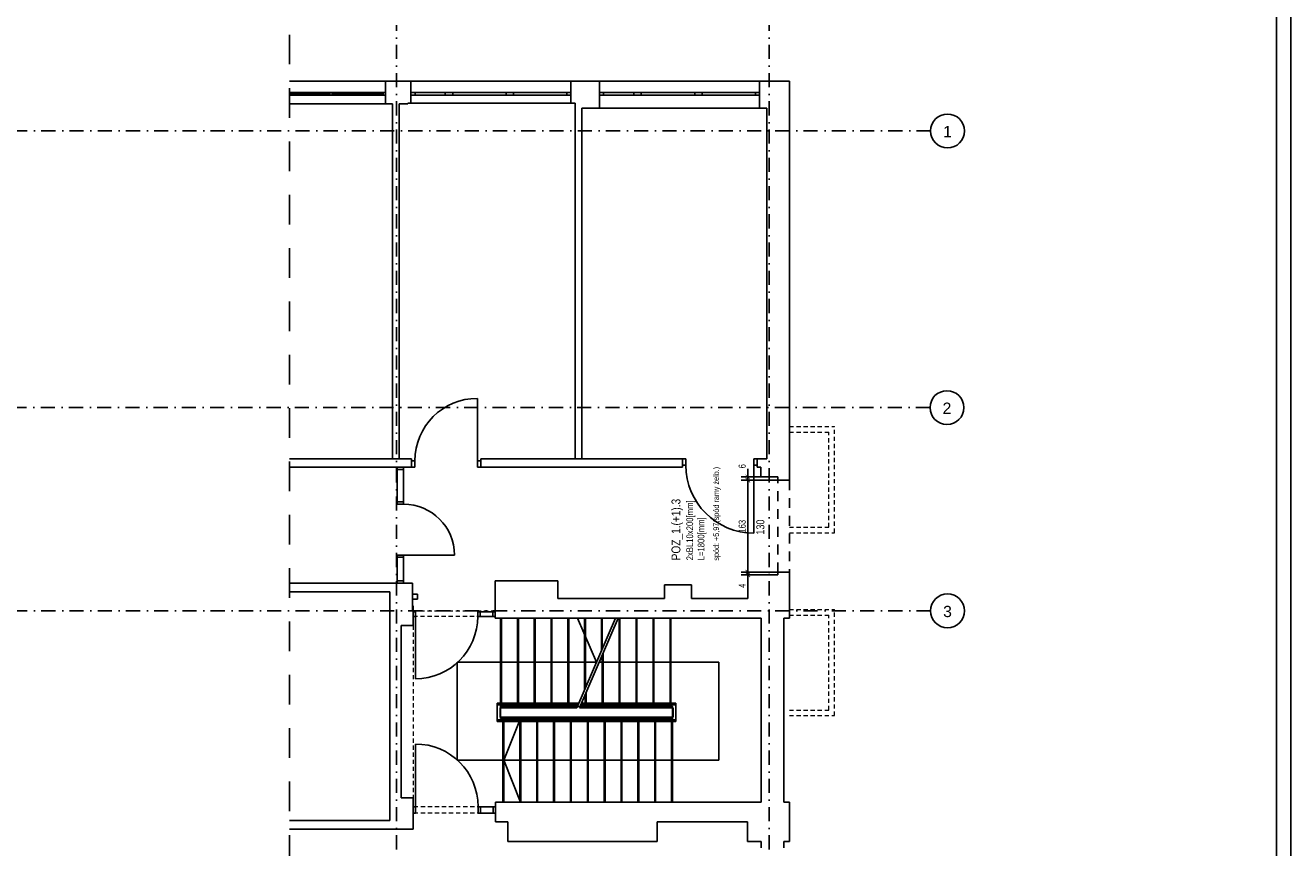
# Model space of a CAD drawing. Header units: metres. Extents: x -1437 to 3563, y -2228 to 2026.
# Tile 10 of 11: x 1322 to 3563, y -960 to 497. Entities that reach past the tile are written whole.
import ezdxf
from ezdxf.enums import TextEntityAlignment as Align

# ---------------------------------------------------------------- set-up
doc = ezdxf.new("R2010")
doc.units = ezdxf.units.M
doc.header["$LTSCALE"] = 50
doc.header["$MEASUREMENT"] = 0
for name, pattern in [('DASHDOTX2', [1, 0.5, -0.25, 0, -0.25]), ('DO', [1, 0.5, -0.24, 0.02, -0.24]), ('DP', [0.63, 0.35, -0.28]), ('Przer. długie kreski', [0.25, 0.15, -0.1])]:
    doc.linetypes.add(name, pattern=pattern)
for name, color, linetype in [('A_konstrukcja_', 7, 'Continuous'), ('A_osie', 7, 'Continuous'), ('A_ppoż', 7, 'Continuous'), ('A_ściany', 7, 'Continuous'), ('BZ_lpd', 1, 'DP'), ('BZ_osd', 1, 'DO'), ('BZ_ram', 2, 'Continuous'), ('BZ_txc', 1, 'Continuous'), ('BZ_txs', 2, 'Continuous'), ('BZ_wym', 1, 'Continuous'), ('K3_projektowane nadproza', 150, 'DP'), ('k3_sciany istn', 1, 'DP')]:
    doc.layers.add(name, color=color, linetype=linetype)
doc.styles.add('BIKTC', font='bikromsw.shx', dxfattribs={"width": 0.85})
doc.styles.add('BIKTS', font='bikromsw.shx', dxfattribs={"width": 0.85})
doc.styles.add('BIKWYM', font='bikromsw.shx', dxfattribs={"width": 0.8})
doc.styles.add('GENERATED_STYLE_1', font='arial.ttf')
doc.dimstyles.new('BZ_KP_50', dxfattribs={"dimscale": 0.5, "dimtxt": 25, "dimasz": 16, "dimexe": 24, "dimexo": 0, "dimgap": 0, "dimtad": 0, "dimdec": 1, "dimrnd": 0.5, "dimzin": 9, "dimdsep": 46, "dimtxsty": 'BIKWYM', "dimblk": 'ARCHTICK', "dimblk1": 'ARCHTICK', "dimblk2": 'WYM-KP', "dimcen": 0, "dimdle": 20, "dimclrd": 256, "dimclre": 256, "dimclrt": 7, "dimadec": 0, "dimazin": 0, "dimtfac": 0.033333, "dimtdec": 1, "dimtmove": 0, "dimatfit": 3, "dimfxl": 1, "dimtvp": 0.8, "dimtfillclr": 256, "dimtolj": 1, "dimarcsym": 0})

# ---------------------------------------------------------------- blocks, each defined once
blk = doc.blocks.new('_ArchTick')
at = {"color": 0, "linetype": 'ByBlock', "const_width": 0.15}
blk.add_lwpolyline([(-0.5, -0.5), (0.5, 0.5)], dxfattribs=at)
blk = doc.blocks.new('*D283')
at = {"layer": 'BZ_wym', "lineweight": -2}
for p, q in [((2601.4, -471.9), (2601.4, -463.9)), ((2654.6, -471.9), (2589.4, -471.9)), ((2601.4, -476.4), (2589.4, -476.4)), ((2601.4, -471.9), (2601.4, -476.4)), ((2601.4, -476.4), (2601.4, -491.5))]:
    blk.add_line(p, q, dxfattribs=at)
at = {"layer": 'Defpoints', "color": 0}
for p in [(2601.4, -476.4), (2601.4, -476.4), (2654.6, -471.9)]:
    blk.add_point(p, dxfattribs=at)
at = {"layer": 'BZ_wym', "lineweight": -2, "xscale": 8, "yscale": 8, "zscale": 8}
for p, rotation in [((2601.4, -471.9), 270), ((2601.4, -476.4), 90)]:
    blk.add_blockref('_ArchTick', p, dxfattribs=dict(at, rotation=rotation))
at = {"layer": 'BZ_wym', "color": 7, "insert": (2591.4, -495.9), "char_height": 12.5, "attachment_point": 5, "rotation": 90, "style": 'BIKWYM'}
blk.add_mtext('\\A1;4', dxfattribs=at)
blk = doc.blocks.new('WYM-KP')
blk.add_hatch(color=256).paths.add_polyline_path([(-3, 0, 1), (3, 0, 1)])
blk.add_circle((0, 0), 3)
blk = doc.blocks.new('*D284')
at = {"layer": 'BZ_wym', "lineweight": -2}
for p, q in [((2654.6, -308.9), (2589.4, -308.9)), ((2601.4, -298.9), (2601.4, -481.9)), ((2654.6, -471.9), (2589.4, -471.9))]:
    blk.add_line(p, q, dxfattribs=at)
at = {"layer": 'Defpoints', "color": 0}
for p in [(2654.6, -308.9), (2601.4, -471.9), (2654.6, -471.9)]:
    blk.add_point(p, dxfattribs=at)
at = {"layer": 'BZ_wym', "lineweight": -2, "xscale": 8, "yscale": 8, "zscale": 8}
for p, rotation in [((2601.4, -308.9), 90), ((2601.4, -471.9), 270)]:
    blk.add_blockref('_ArchTick', p, dxfattribs=dict(at, rotation=rotation))
at = {"layer": 'BZ_wym', "color": 7, "insert": (2591.4, -390.4), "char_height": 12.5, "attachment_point": 5, "rotation": 90, "style": 'BIKWYM'}
blk.add_mtext('\\A1;163', dxfattribs=at)
blk = doc.blocks.new('*D285')
at = {"layer": 'BZ_wym', "lineweight": -2}
for p, q in [((2601.4, -303.2), (2601.4, -289)), ((2624.6, -303.2), (2589.4, -303.2)), ((2654.6, -308.9), (2589.4, -308.9)), ((2601.4, -308.9), (2601.4, -303.2)), ((2601.4, -308.9), (2601.4, -316.9))]:
    blk.add_line(p, q, dxfattribs=at)
at = {"layer": 'Defpoints', "color": 0}
for p in [(2601.4, -303.2), (2624.6, -303.2), (2654.6, -308.9)]:
    blk.add_point(p, dxfattribs=at)
at = {"layer": 'BZ_wym', "lineweight": -2, "xscale": 8, "yscale": 8, "zscale": 8}
for p, rotation in [((2601.4, -303.2), 270), ((2601.4, -308.9), 90)]:
    blk.add_blockref('_ArchTick', p, dxfattribs=dict(at, rotation=rotation))
at = {"layer": 'BZ_wym', "color": 7, "insert": (2591.4, -284.1), "char_height": 12.5, "attachment_point": 5, "rotation": 90, "style": 'BIKWYM'}
blk.add_mtext('\\A1;6', dxfattribs=at)

msp = doc.modelspace()

# ---------------------------------------------------------------- linework, layer by layer
at = {"layer": 'A_konstrukcja_', "color": 1, "linetype": 'Przer. długie kreski', "lineweight": 13}
msp.add_line((2009, -566.4), (2008.9, -871.7), dxfattribs=at)
at = {"layer": 'A_osie', "color": 18, "linetype": 'DASHDOTX2', "lineweight": 5}
for p in [(1979.5, 294.3), (1979.5, 294.3), (2639.5, 294.3), (2639.5, 294.3), (2722.6, 309.7), (2722.6, 309.7), (2721.6, -180.3), (2721.6, -180.3), (2722.6, -540.3), (2722.6, -540.3)]:
    msp.add_point(p, dxfattribs=at)
at = {"layer": 'A_ppoż', "linetype": 'Continuous'}
msp.add_line((2007.7, -519.7), (2007.7, -510.7), dxfattribs=at)
at = {"layer": 'A_ściany', "color": 1, "linetype": 'Przer. długie kreski', "lineweight": 13}
for p, q in [((2675.1, -213.9), (2755.1, -213.9)), ((2675.1, -223.9), (2745.1, -223.9)), ((2745.1, -391.9), (2745.1, -223.9)), ((2755.1, -401.9), (2755.1, -213.9)), ((2675.1, -391.9), (2745.1, -391.9)), ((2675.1, -401.9), (2755.1, -401.9)), ((2154.1, -540.7), (2009, -540.7)), ((2154.1, -550.2), (2009, -550.2)), ((2675.1, -537.9), (2755.1, -537.9)), ((2675.1, -547.9), (2745.1, -547.9)), ((2745.1, -715.9), (2745.1, -547.9)), ((2755.1, -725.9), (2755.1, -537.9)), ((2675.1, -715.9), (2745.1, -715.9)), ((2675.1, -725.9), (2755.1, -725.9)), ((2154.7, -887.1), (2009.6, -887.1)), ((2154.7, -898.6), (2009.6, -898.6))]:
    msp.add_line(p, q, dxfattribs=at)
at = {"layer": 'A_ściany', "linetype": 'Continuous'}
for p, q in [((2009, -542.2), (2009, -550.2)), ((2009, -550.2), (2009, -542.2)), ((2009, -553.4), (2009, -550.2)), ((2009, -550.2), (2013, -550.2)), ((2154.7, -879.1), (2154.7, -887.1))]:
    msp.add_line(p, q, dxfattribs=at)
at = {"layer": 'BZ_lpd', "ltscale": 3}
msp.add_lwpolyline([(1789.7, 480.2), (1789.7, -1268.9)], dxfattribs=at)
at = {"layer": 'BZ_osd'}
for p, q in [((1979.5, -1512.8), (1979.5, 496.8)), ((2639.5, -1512.8), (2639.5, 496.8)), ((2925.1, 309.7), (-1166.1, 309.7)), ((2924.1, -180.3), (-1166.1, -180.3)), ((2925.1, -540.3), (-1166.1, -540.3))]:
    msp.add_line(p, q, dxfattribs=at)
at = {"layer": 'BZ_osd', "color": 7, "linetype": 'Continuous'}
for centre in [(2955.1, 309.7), (2954.1, -180.3), (2955.1, -540.3)]:
    msp.add_circle(centre, 30, dxfattribs=at)
at = {"layer": 'BZ_ram', "color": 1}
msp.add_lwpolyline([(-1437.2, -2227.9), (-1437.2, 1972.1), (3562.8, 1972.1), (3562.8, -2227.9)], close=True, dxfattribs=at)
at = {"layer": 'BZ_ram'}
msp.add_lwpolyline([(-1287.2, -2202.9), (-1287.2, 1947.1), (3537.8, 1947.1), (3537.8, -2202.9)], close=True, dxfattribs=at)
at = {"layer": 'K3_projektowane nadproza', "linetype": 'DP'}
msp.add_lwpolyline([(2654.6, -308.9), (2675.1, -308.9), (2675.1, -471.9), (2654.6, -471.9)], close=True, dxfattribs=at)
at = {"layer": 'k3_sciany istn', "linetype": 'Continuous'}
for p, q in [((1959.5, 397.8), (1789.7, 397.8)), ((1959.5, 357.8), (1959.5, 397.8)), ((2004.5, 397.8), (2004.5, 377.8)), ((2004.5, 397.8), (2288.2, 397.8)), ((2288.2, 397.8), (2288.2, 377.8)), ((2338.6, 397.8), (2338.6, 377.8)), ((2338.6, 397.8), (2622.3, 397.8)), ((2622.3, 397.8), (2622.3, 377.8)), ((1789.7, 377.8), (1959.5, 377.8)), ((1861, 375.3), (1789.7, 375.3)), ((1959.5, 372.8), (1789.7, 372.8)), ((1861, 377.8), (1861, 372.8)), ((1865, 377.8), (1865, 372.8)), ((1955.5, 375.3), (1865, 375.3)), ((1955.5, 377.8), (1955.5, 372.8)), ((1959.5, 377.8), (1959.5, 372.8)), ((2004.5, 377.8), (2004.5, 372.8)), ((2004.5, 377.8), (2012, 377.8)), ((2004.5, 377.8), (2004.5, 372.8)), ((2004.5, 372.8), (2004.5, 358.8)), ((2012, 372.8), (2004.5, 372.8)), ((2004.5, 358.8), (2288.2, 358.8)), ((2012, 377.8), (2012, 372.8)), ((2012, 377.8), (2065.7, 377.8)), ((2065.7, 372.8), (2012, 372.8)), ((2065.7, 372.8), (2065.7, 377.8)), ((2065.7, 377.8), (2072.2, 377.8)), ((2072.2, 372.8), (2065.7, 372.8)), ((2072.2, 377.8), (2078.7, 377.8)), ((2078.7, 372.8), (2072.2, 372.8)), ((2078.7, 377.8), (2078.7, 372.8)), ((2078.7, 377.8), (2173.7, 377.8)), ((2173.7, 372.8), (2078.7, 372.8)), ((2173.7, 372.8), (2173.7, 377.8)), ((2173.7, 377.8), (2180.2, 377.8)), ((2180.2, 372.8), (2173.7, 372.8)), ((2180.2, 377.8), (2186.7, 377.8)), ((2186.7, 372.8), (2180.2, 372.8)), ((2186.7, 377.8), (2186.7, 372.8)), ((2186.7, 377.8), (2280.7, 377.8)), ((2280.7, 372.8), (2186.7, 372.8)), ((2280.7, 372.8), (2280.7, 377.8)), ((2280.7, 377.8), (2288.2, 377.8)), ((2288.2, 372.8), (2280.7, 372.8)), ((2288.2, 377.8), (2288.2, 372.8)), ((2288.2, 377.8), (2288.2, 372.8)), ((2288.2, 372.8), (2288.2, 358.8)), ((2338.6, 377.8), (2338.6, 372.8)), ((2338.6, 377.8), (2346.1, 377.8)), ((2338.6, 377.8), (2338.6, 372.8)), ((2338.6, 372.8), (2338.6, 350.3)), ((2346.1, 372.8), (2338.6, 372.8)), ((2346.1, 377.8), (2346.1, 372.8)), ((2346.1, 377.8), (2399.8, 377.8)), ((2399.8, 372.8), (2346.1, 372.8)), ((2399.8, 372.8), (2399.8, 377.8)), ((2399.8, 377.8), (2406.3, 377.8)), ((2406.3, 372.8), (2399.8, 372.8)), ((2406.3, 377.8), (2412.8, 377.8)), ((2412.8, 372.8), (2406.3, 372.8)), ((2412.8, 377.8), (2412.8, 372.8)), ((2412.8, 377.8), (2507.8, 377.8)), ((2507.8, 372.8), (2412.8, 372.8)), ((2507.8, 372.8), (2507.8, 377.8)), ((2507.8, 377.8), (2514.3, 377.8)), ((2514.3, 372.8), (2507.8, 372.8)), ((2514.3, 377.8), (2520.8, 377.8)), ((2520.8, 372.8), (2514.3, 372.8)), ((2520.8, 377.8), (2520.8, 372.8)), ((2520.8, 377.8), (2614.8, 377.8)), ((2614.8, 372.8), (2520.8, 372.8)), ((2614.8, 372.8), (2614.8, 377.8)), ((2614.8, 377.8), (2622.3, 377.8)), ((2622.3, 372.8), (2614.8, 372.8)), ((2622.3, 377.8), (2622.3, 372.8)), ((2622.3, 377.8), (2622.3, 372.8)), ((2622.3, 372.8), (2622.3, 350.3)), ((1789.7, 357.8), (1959.5, 357.8)), ((2338.6, 350.3), (2622.3, 350.3)), ((2122.4, -274.4), (2122.4, -163.9)), ((1980.4, -285.9), (1976.9, -285.9)), ((1980.4, -285.9), (1976.9, -285.9)), ((1991.9, -285.9), (1980.4, -285.9)), ((1980.4, -285.9), (1980.4, -289.9)), ((1991.9, -285.9), (1980.4, -285.9)), ((1991.9, -285.9), (1980.4, -285.9)), ((1980.4, -289.9), (1980.4, -347.4)), ((1991.9, -289.9), (1980.4, -289.9)), ((1980.4, -289.9), (1991.9, -289.9)), ((1991.9, -289.9), (1991.9, -285.9)), ((1991.9, -347.4), (1991.9, -289.9)), ((2005.9, -285.9), (2001.2, -285.9)), ((2005.9, -285.9), (2001.2, -285.9)), ((2005.9, -270.9), (2002.2, -270.9)), ((2005.9, -270.9), (2002.2, -270.9)), ((2005.9, -274.4), (2005.9, -270.9)), ((2005.9, -274.4), (2005.9, -270.9)), ((2005.9, -285.9), (2005.9, -274.4)), ((2011.9, -274.4), (2005.9, -274.4)), ((2005.9, -274.4), (2005.9, -285.9)), ((2005.9, -285.9), (2005.9, -274.4)), ((2005.9, -285.9), (2011.9, -285.9)), ((2011.9, -285.9), (2011.9, -274.4)), ((2128.4, -274.4), (2122.4, -274.4)), ((2122.4, -274.4), (2122.4, -285.9)), ((2122.4, -285.9), (2128.4, -285.9)), ((2128.4, -270.9), (2132.1, -270.9)), ((2128.4, -274.4), (2128.4, -270.9)), ((2128.4, -274.4), (2128.4, -270.9)), ((2128.4, -270.9), (2132.1, -270.9)), ((2128.4, -285.9), (2128.4, -274.4)), ((2128.4, -285.9), (2128.4, -274.4)), ((2128.4, -285.9), (2128.4, -274.4)), ((2128.4, -285.9), (2133.1, -285.9)), ((2128.4, -285.9), (2133.1, -285.9)), ((2485.6, -270.9), (2480.9, -270.9)), ((2485.6, -270.9), (2480.9, -270.9)), ((2485.6, -285.9), (2481.9, -285.9)), ((2485.6, -285.9), (2481.9, -285.9)), ((2485.6, -270.9), (2485.6, -282.4)), ((2485.6, -270.9), (2491.6, -270.9)), ((2485.6, -282.4), (2485.6, -270.9)), ((2485.6, -270.9), (2485.6, -282.4)), ((2485.6, -282.4), (2485.6, -285.9)), ((2491.6, -282.4), (2485.6, -282.4)), ((2485.6, -282.4), (2485.6, -285.9)), ((2491.6, -270.9), (2491.6, -282.4)), ((2611.9, -282.4), (2611.9, -270.9)), ((2611.9, -270.9), (2617.9, -270.9)), ((2617.9, -282.4), (2611.9, -282.4)), ((2611.9, -282.4), (2611.9, -402.7)), ((2617.9, -270.9), (2622.6, -270.9)), ((2617.9, -270.9), (2617.9, -282.4)), ((2617.9, -270.9), (2617.9, -282.4)), ((2617.9, -270.9), (2617.9, -282.4)), ((2617.9, -270.9), (2622.6, -270.9)), ((2617.9, -282.4), (2617.9, -285.9)), ((2617.9, -282.4), (2617.9, -285.9)), ((2617.9, -285.9), (2621.6, -285.9)), ((2617.9, -285.9), (2621.6, -285.9)), ((2654.6, -308.9), (2675.1, -308.9)), ((1980.4, -347.4), (1991.9, -347.4)), ((1980.4, -347.4), (1980.4, -351.4)), ((1991.9, -347.4), (1980.4, -347.4)), ((1980.4, -351.4), (1991.9, -351.4)), ((1991.9, -351.4), (1991.9, -347.4)), ((1991.9, -441.4), (1980.4, -441.4)), ((1980.4, -441.4), (1980.4, -445.4)), ((1991.9, -445.4), (1980.4, -445.4)), ((1980.4, -445.4), (1980.4, -487.4)), ((1980.4, -445.4), (1991.9, -445.4)), ((1991.9, -445.4), (1991.9, -441.4)), ((1991.9, -441.4), (2081.9, -441.4)), ((1991.9, -487.4), (1991.9, -445.4)), ((1980.4, -491.4), (1976.9, -491.4)), ((1980.4, -491.4), (1976.9, -491.4)), ((1980.4, -487.4), (1991.9, -487.4)), ((1991.9, -487.4), (1980.4, -487.4)), ((1980.4, -487.4), (1980.4, -491.4)), ((1991.9, -491.4), (1980.4, -491.4)), ((1980.4, -491.4), (1991.9, -491.4)), ((1991.9, -491.4), (1980.4, -491.4)), ((1991.9, -491.4), (1991.9, -487.4)), ((2654.6, -471.9), (2675.1, -471.9)), ((2007.7, -510.7), (2016.7, -510.7)), ((2016.7, -510.7), (2016.7, -519.7)), ((2016.7, -519.7), (2007.7, -519.7)), ((2009, -542.2), (2009, -531.4)), ((2154.1, -542.2), (2154.1, -531.4)), ((2009, -550.2), (2009, -542.2)), ((2013, -542.2), (2009, -542.2)), ((2013, -550.2), (2013, -542.2)), ((2013, -550.2), (2013, -660.4)), ((2127.2, -542.2), (2123.2, -542.2)), ((2123.2, -542.2), (2123.2, -550.2)), ((2123.2, -550.2), (2127.2, -550.2)), ((2127.2, -550.2), (2127.2, -542.2)), ((2150.1, -542.2), (2127.2, -542.2)), ((2127.2, -542.2), (2127.2, -550.2)), ((2127.2, -550.2), (2150.1, -550.2)), ((2154.1, -542.2), (2150.1, -542.2)), ((2150.1, -542.2), (2150.1, -550.2)), ((2150.1, -550.2), (2150.1, -542.2)), ((2150.1, -550.2), (2154.1, -550.2)), ((2154.1, -550.2), (2154.1, -542.2)), ((2154.1, -550.2), (2154.1, -542.2)), ((2154.1, -550.2), (2154.1, -542.2)), ((2154.1, -553.4), (2154.1, -550.2)), ((2163.7, -553.4), (2163.7, -730.8)), ((2165.2, -553.4), (2165.2, -709.4)), ((2193.5, -553.4), (2193.5, -709.4)), ((2195, -553.4), (2195, -709.4)), ((2223.2, -553.4), (2223.2, -709.4)), ((2224.7, -553.4), (2224.7, -709.4)), ((2253, -553.4), (2253, -709.4)), ((2254.5, -553.4), (2254.5, -709.4)), ((2282.7, -553.4), (2282.7, -709.4)), ((2284.2, -553.4), (2284.2, -709.4)), ((2298.6, -711.9), (2366.8, -553.4)), ((2333.2, -631.4), (2299.6, -553.4)), ((2303.6, -711.9), (2371.8, -553.4)), ((2312.4, -553.4), (2312.4, -679.7)), ((2313.9, -553.4), (2313.9, -676.2)), ((2342.2, -553.4), (2342.2, -610.6)), ((2343.7, -553.4), (2343.7, -607.2)), ((2373.5, -553.4), (2373.5, -709.4)), ((2375, -553.4), (2375, -709.4)), ((2403.6, -553.4), (2403.6, -709.4)), ((2405.1, -553.4), (2405.1, -709.4)), ((2433.6, -553.4), (2433.6, -709.4)), ((2435.1, -553.4), (2435.1, -709.4)), ((2463.6, -553.4), (2463.6, -709.4)), ((2465.1, -553.4), (2465.1, -709.4)), ((2343.5, -619.1), (2343.5, -709.4)), ((2345, -615.7), (2345, -709.4)), ((2333.2, -631.4), (2086.7, -631.4)), ((2086.7, -804.9), (2086.7, -631.4)), ((2550.1, -631.4), (2338.2, -631.4)), ((2550.1, -804.9), (2550.1, -631.4)), ((2313.5, -688.8), (2313.5, -709.4)), ((2315, -685.4), (2315, -709.4)), ((2157.7, -703.9), (2302, -703.9)), ((2157.7, -736.3), (2157.7, -703.9)), ((2157.7, -706.9), (2300.7, -706.9)), ((2162.7, -711.9), (2298.6, -711.9)), ((2162.7, -728.3), (2162.7, -711.9)), ((2163.7, -709.4), (2299.6, -709.4)), ((2303.6, -711.9), (2469, -711.9)), ((2304.6, -709.4), (2468, -709.4)), ((2305.7, -706.9), (2474, -706.9)), ((2307, -703.9), (2474, -703.9)), ((2468, -709.4), (2468, -879)), ((2469, -728.3), (2469, -711.9)), ((2474, -736.3), (2474, -703.9)), ((2157.7, -733.3), (2474, -733.3)), ((2157.7, -736.3), (2474, -736.3)), ((2162.7, -728.3), (2469, -728.3)), ((2468, -730.8), (2163.7, -730.8)), ((2167.8, -730.8), (2167.8, -879)), ((2169.3, -730.8), (2169.3, -879)), ((2199, -730.8), (2169.3, -804.9)), ((2197.7, -730.8), (2197.7, -879)), ((2199.2, -730.8), (2199.2, -879)), ((2227.6, -730.8), (2227.6, -879)), ((2229.1, -730.8), (2229.1, -879)), ((2257.4, -730.8), (2257.4, -879)), ((2258.9, -730.8), (2258.9, -879)), ((2287.3, -730.8), (2287.3, -879)), ((2288.8, -730.8), (2288.8, -879)), ((2317.2, -730.8), (2317.2, -879)), ((2318.7, -730.8), (2318.7, -879)), ((2347.1, -730.8), (2347.1, -879)), ((2348.6, -730.8), (2348.6, -879)), ((2376.9, -730.8), (2376.9, -879)), ((2378.4, -730.8), (2378.4, -879)), ((2406.8, -730.8), (2406.8, -879)), ((2408.3, -730.8), (2408.3, -879)), ((2436.7, -730.8), (2436.7, -879)), ((2438.2, -730.8), (2438.2, -879)), ((2466.5, -730.8), (2466.5, -879)), ((2012.9, -887.1), (2012.9, -776.2)), ((2086.7, -804.9), (2550.1, -804.9)), ((2199, -879), (2169.3, -804.9)), ((2008.9, -879.1), (2008.9, -887.1)), ((2008.9, -887.1), (2008.9, -898.6)), ((2008.9, -887.1), (2012.9, -887.1)), ((2008.9, -898.6), (2008.9, -887.1)), ((2008.9, -887.1), (2008.9, -898.6)), ((2012.9, -887.1), (2012.9, -898.6)), ((2123.8, -898.6), (2123.8, -887.1)), ((2123.8, -887.1), (2127.8, -887.1)), ((2127.8, -887.1), (2127.8, -898.6)), ((2127.8, -898.6), (2127.8, -887.1)), ((2127.8, -887.1), (2150.7, -887.1)), ((2150.7, -898.6), (2150.7, -887.1)), ((2150.7, -887.1), (2154.7, -887.1)), ((2150.7, -887.1), (2150.7, -898.6)), ((2154.7, -887.1), (2154.7, -898.6)), ((2154.7, -887.1), (2154.7, -898.6)), ((2154.7, -887.1), (2154.7, -898.6)), ((2008.9, -898.6), (2008.9, -901.1)), ((2012.9, -898.6), (2008.9, -898.6)), ((2127.8, -898.6), (2123.8, -898.6)), ((2150.7, -898.6), (2127.8, -898.6)), ((2154.7, -898.6), (2150.7, -898.6)), ((2154.7, -898.6), (2154.7, -901.1))]:
    msp.add_line(p, q, dxfattribs=at)
at = {"layer": 'k3_sciany istn', "linetype": 'Continuous', "flags": 128}
for points in [[(1999.5, 397.8), (1959.5, 397.8)], [(2004.5, 397.8), (1999.5, 397.8)], [(2307.5, 397.8), (2288.2, 397.8)], [(2338.6, 397.8), (2307.5, 397.8)], [(2675.1, 397.8), (2622.3, 397.8)], [(2675.1, 350.3), (2675.1, 397.8)], [(1999.5, 357.8), (1999.5, 358.8)], [(1999.5, 358.8), (2004.5, 358.8)], [(2288.2, 358.8), (2295.5, 358.8)], [(2295.5, 358.8), (2295.5, -270.9)], [(1959.5, 357.8), (1972, 357.8)], [(1972, 357.8), (1972, -270.9)], [(1984, 357.8), (1999.5, 357.8)], [(1984, -270.9), (1984, 357.8)], [(2307.5, 350.3), (2338.6, 350.3)], [(2307.5, -270.9), (2307.5, 350.3)], [(2622.3, 350.3), (2634.9, 350.3)], [(2634.9, 350.3), (2634.9, -270.9)], [(2675.1, -270.9), (2675.1, 350.3)], [(2005.9, -270.9), (1789.7, -270.9)], [(1789.7, -285.9), (1976.9, -285.9)], [(1972, -270.9), (1984, -270.9)], [(1991.9, -285.9), (2005.9, -285.9)], [(2485.6, -270.9), (2128.4, -270.9)], [(2128.4, -270.9), (2128.4, -285.9)], [(2128.4, -285.9), (2485.6, -285.9)], [(2295.5, -270.9), (2307.5, -270.9)], [(2485.6, -285.9), (2485.6, -270.9)], [(2634.9, -270.9), (2617.9, -270.9)], [(2617.9, -285.9), (2624.6, -285.9)], [(2624.6, -285.9), (2624.6, -303.2)], [(2675.1, -303.2), (2675.1, -270.9)], [(2624.6, -303.2), (2654.6, -303.2)], [(2654.6, -303.2), (2654.6, -308.9)], [(2675.1, -308.9), (2675.1, -303.2)], [(1967.5, -491.4), (1789.7, -491.4)], [(1976.9, -491.4), (1967.5, -491.4)], [(2007.7, -491.4), (1991.9, -491.4)], [(2007.7, -540.7), (2007.7, -491.4)], [(2265.1, -487.4), (2154.1, -487.4)], [(2154.1, -487.4), (2154.1, -531.4)], [(2265.1, -518.4), (2265.1, -487.4)], [(2654.6, -476.4), (2601.4, -476.4)], [(2601.4, -476.4), (2601.4, -518.4)], [(2654.6, -471.9), (2654.6, -476.4)], [(2675.1, -553.4), (2675.1, -471.9)], [(1789.7, -506.4), (1967.5, -506.4)], [(1967.5, -506.4), (1967.5, -566.4)], [(2501.4, -493.9), (2453.9, -493.9)], [(2453.9, -493.9), (2453.9, -518.4)], [(2501.4, -518.4), (2501.4, -493.9)], [(2453.9, -518.4), (2265.1, -518.4)], [(2601.4, -518.4), (2501.4, -518.4)], [(2009, -540.7), (2007.7, -540.7)], [(2009, -566.4), (2009, -540.7)], [(2154.1, -553.4), (2265.1, -553.4)], [(2265.1, -553.4), (2453.9, -553.4)], [(2453.9, -553.4), (2501.4, -553.4)], [(2501.4, -553.4), (2601.4, -553.4)], [(2601.4, -553.4), (2624.9, -553.4)], [(2624.9, -553.4), (2624.9, -879)], [(2665.1, -879), (2665.1, -553.4)], [(2665.1, -553.4), (2675.1, -553.4)], [(1967.5, -566.4), (1967.5, -911.7)], [(1987.5, -871.7), (1987.5, -566.4)], [(1987.5, -566.4), (2009, -566.4)], [(2008.9, -871.7), (1987.5, -871.7)], [(2008.9, -926.7), (2008.9, -871.7)], [(2176.1, -879), (2154.7, -879)], [(2154.7, -879), (2154.7, -914)], [(2441.1, -879), (2176.1, -879)], [(2601.1, -879), (2441.1, -879)], [(2624.9, -879), (2601.1, -879)], [(2675.1, -879), (2665.1, -879)], [(2675.1, -949), (2675.1, -879)], [(1967.5, -911.7), (1789.7, -911.7)], [(2154.7, -914), (2176.1, -914)], [(2176.1, -914), (2176.1, -949)], [(2441.1, -949), (2441.1, -914)], [(2441.1, -914), (2601.1, -914)], [(2601.1, -914), (2601.1, -949)], [(1789.7, -926.7), (1987.5, -926.7)], [(1987.5, -926.7), (2008.9, -926.7)], [(2176.1, -949), (2441.1, -949)], [(2601.1, -949), (2624.9, -949)], [(2624.9, -949), (2624.9, -959.8)], [(2665.1, -959.8), (2665.1, -949)], [(2665.1, -949), (2675.1, -949)]]:
    msp.add_lwpolyline(points, dxfattribs=at)
msp.add_lwpolyline([(2468, -730.8), (2163.7, -730.8), (2163.7, -709.4), (2468, -709.4)], close=True, dxfattribs=at)
at = {"layer": 'k3_sciany istn', "linetype": 'Continuous'}
for centre, radius, start, end in [((2122.4, -274.4), 110.5, 90, 180), ((2611.9, -282.4), 120.3, 180, 270), ((1991.9, -441.4), 90, 0, 90), ((2013, -550.2), 110.2, 270, 0), ((2012.9, -887.1), 110.9, 0, 90)]:
    msp.add_arc(centre, radius, start, end, dxfattribs=at)

# ---------------------------------------------------------------- texts
at = {"layer": 'BZ_osd', "color": 7, "linetype": 'Continuous', "style": 'GENERATED_STYLE_1'}
for tag, text, p in [('1', '1', (2955.1, 308.6)), ('2', '2', (2954.1, -181.4)), ('3', '1', (2955.1, -541.4))]:
    msp.add_attdef(tag, text=text, height=20, dxfattribs=at).set_placement(p, align=Align.MIDDLE_CENTER)
at = {"layer": 'BZ_txc', "style": 'BIKTC', "width": 0.8}
msp.add_text('spód: +5,97(spód ramy żelb.)', height=10, rotation=90, dxfattribs=at).set_placement((2550.3, -451.3))
at = {"layer": 'BZ_txs', "attachment_point": 1, "rotation": 90, "style": 'BIKTS'}
for s, insert, char_height, width in [('POZ_1.(+1).3^J{\\H0.7619x;2xBL10x200[mm]^JL=1800[mm]}', (2466.3, -450.8), 15.75, 244.338), ('130', (2616.5, -405.4), 14.18, 219.904)]:
    msp.add_mtext(s, dxfattribs=dict(at, insert=insert, char_height=char_height, width=width))

# ---------------------------------------------------------------- dimensions: what is measured, and where the dimension line sits
at = {"layer": 'BZ_wym'}
for base, p1, p2, picture, middle in [((2601.4, -303.2), (2654.6, -308.9), (2624.6, -303.2), '*D285', (2591.4, -284.1)), ((2601.4, -471.9), (2654.6, -308.9), (2654.6, -471.9), '*D284', (2591.4, -390.4)), ((2601.3696146, -476.3655788), (2654.632638, -471.8655788), (2601.432638, -476.3655788), '*D283', (2591.3696146, -495.9370074))]:
    dim = msp.add_linear_dim(base=base, p1=p1, p2=p2, angle=90, dimstyle='BZ_KP_50', override={"dimdec": 0, "dimrnd": 1, "dimatfit": 1}, dxfattribs=at)
    dim.commit()
    dim.dimension.update_dxf_attribs({"geometry": picture, "text_midpoint": middle})

doc.saveas('drawing.dxf')
